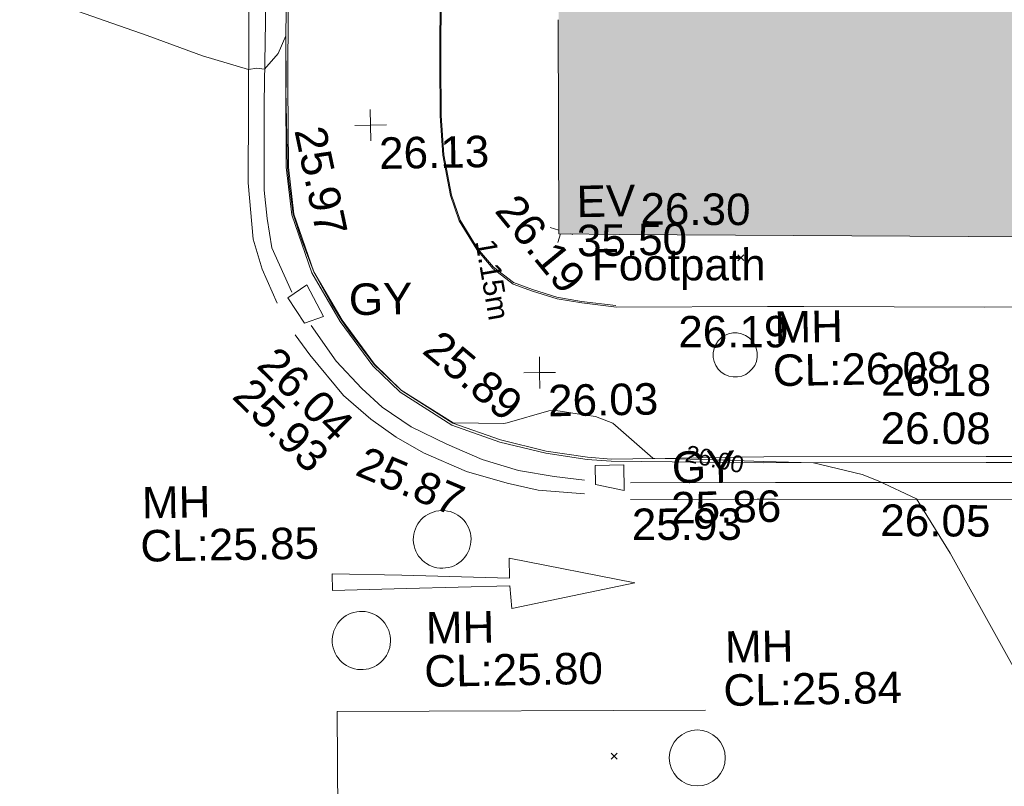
# Model space of a CAD drawing. Header units: millimetres. Extents: x -290717 to 520720, y -88450 to 287762.
# Tile 219 of 256: x -6642 to 5076, y -6385 to 2741. Entities that reach past the tile are written whole.
import ezdxf

# ---------------------------------------------------------------- set-up
doc = ezdxf.new("R2010")
doc.units = ezdxf.units.MM
doc.linetypes.add('IMPORT-UG_ELEC_LV_QLB2 _2_', pattern=[2700, 1500, -300.0000000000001, 0, -250, 150, -300.0000000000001, 0, -200])
doc.linetypes.add('IMPORT-UG_ELEC_STREET LIGHTING_QLB2 _2_', pattern=[2700, 1500, -300.0000000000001, 0, -250, 150, -300.0000000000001, 0, -200])
for name, color, linetype, lineweight, true_color in [('00_TOPO_EAVE', 7, 'Continuous', 9, 0x666666), ('00_TOPO_KERB_BOTTOM', 1, 'Continuous', 9, 0xff0000), ('00_TOPO_KERB_TOP', 7, 'Continuous', 9, 0xa500a5), ('00_TOPO_LEVEL_SPOT', 7, 'Continuous', 9, 0x666666), ('00_TOPO_ROAD_MARKING_ARROWS', 7, 'Continuous', 9, 0x999999), ('00_TOPO_ROAD_MARKING_WHITE_CONTINUOUS', 7, 'Continuous', 9, 0x999999), ('00_TOPO_ROAD_MARKING_YELLOW_CONTINUOUS', 40, 'Continuous', 9, 0xffbf00), ('00_TOPO_SERV_GULLY', 7, 'Continuous', 9, 0x5252a5), ('00_TOPO_SERV_MH', 7, 'Continuous', 9, 0x666666), ('00_UAV_BUILDING_OUTLINE', 5, 'Continuous', 9, 0x0000ff), ('00_UAV_EAVE', 7, 'Continuous', 9, 0x666666), ('00_UAV_FOOTPATH', 7, 'Continuous', 9, 0xa50000), ('00_UAV_KERB_BOTTOM', 1, 'Continuous', 9, 0xff0000), ('00_UAV_KERB_TOP', 7, 'Continuous', 9, 0xa500a5), ('00_UAV_ROAD_MARKING_YELLOW_CONTINUOUS', 40, 'Continuous', 9, 0xffbf00), ('01_DTM_CONTOUR_MNR', 7, 'Continuous', 9, 0xa5a552), ('01_DTM_CONTOUR_MNR_LABELS', 7, 'Continuous', 9, 0xa5a552), ('12333-PUM-2D-U-0001-C01 - Rev2_REVIT IMPORT_dwg', 7, 'Continuous', 9, 0x767676), ('A_RHA_Line', 7, 'Continuous', 9, 0x00a600), ('PUM-ELECTRIC-LV-QLB2', 1, 'IMPORT-UG_ELEC_LV_QLB2 _2_', 9, 0xff0000)]:
    doc.layers.add(name, color=color, linetype=linetype, lineweight=lineweight, true_color=true_color)
doc.layers.add('A_RHA_Detail', color=7, linetype='Continuous', lineweight=9)
doc.layers.add('GEN-TEXT', color=7, linetype='Continuous', lineweight=9)
doc.styles.add('Arial_1', font='arial.ttf', dxfattribs={"height": 250})
doc.styles.add('Swis721 Lt BT_1', font='swissl.ttf', dxfattribs={"height": 200})
doc.styles.add('Swis721 Lt BT_2', font='swissl.ttf', dxfattribs={"height": 375})

# ---------------------------------------------------------------- blocks, each defined once
blk = doc.blocks.new('12333-PUM-2D-U-0001-C01 - Rev2_REVIT IMPORT_dwg_MM-2077200-Site Location Plan Existing')
at = {"layer": '00_TOPO_LEVEL_SPOT', "color": 254, "true_color": 0xcccccc, "flags": 128}
for points in [[(500.0000000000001, 0), (0, 0), (0, 500.0000000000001)], [(0, -500.0000000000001), (0, 0), (-500.0000000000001, 0)]]:
    blk.add_lwpolyline(points, dxfattribs=at)
blk = doc.blocks.new('12333-PUM-2D-U-0001-C01 - Rev2_REVIT IMPORT_dwg_MSL_Eaves_SYM_1-V94-Site Location Plan Existing')
at = {"layer": '00_TOPO_EAVE', "color": 254, "true_color": 0xcccccc}
for p, q in [((-84.5171554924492, 27.51527554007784), (-356.5791934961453, 116.0873754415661)), ((-116.0873754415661, -356.5791934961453), (-26.86238323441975, -82.51170217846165)), ((356.5791934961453, -116.0873754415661), (283.2069029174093, -92.20040503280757))]:
    blk.add_line(p, q, dxfattribs=at)
blk = doc.blocks.new('12333-PUM-2D-U-0001-C01 - Rev2_REVIT IMPORT_dwg_MGS62954_T2_Galway_ITM_3d_Rev1-2077680-Site Location Plan Existing')
at = {"layer": '00_TOPO_KERB_BOTTOM', "color": 254, "true_color": 0xcccccc, "flags": 128}
for points in [[(533902312.6098862, 725552899.8317559), (533902028.2907692, 725552927.037972), (533901535.7928108, 725553009.6928234), (533900993.0320566, 725553152.059094), (533900425.0853416, 725553362.1744521), (533899817.1909168, 725553767.6662233), (533899497.9170445, 725554087.6257477), (533899117.2703118, 725554620.126267), (533898791.9169234, 725555204.7652081), (533898562.9504507, 725555901.7184902), (533898507.4330766, 725556467.5827429), (533898519.1031168, 725557439.288684), (533898580.2112929, 725560401.787347), (533898637.3846443, 725563249.4189948), (533898692.6977223, 725567011.4296929), (533898764.105166, 725571026.9152713), (533898821.0019907, 725575140.1520832)], [(533902406.7209562, 725554733.7466296), (533901995.8657221, 725554790.4486661), (533901703.8005015, 725554845.7340716), (533901413.9477552, 725554941.7148325), (533901184.9161739, 725555030.6658386), (533900945.6987429, 725555220.787759), (533900757.2845389, 725555448.4441018), (533900555.6351663, 725555792.166817), (533900457.9556316, 725556095.6151655), (533900372.1557394, 725556578.1790016), (533900349.3714095, 725557049.0962582), (533900358.1343611, 725557695.5775027), (533900376.3072827, 725558557.3784035), (533900416.9325889, 725560925.2417153), (533900455.2746164, 725562920.2742714), (533900477.3235247, 725564917.7499535), (533900523.5078477, 725566867.1164116), (533900549.7813957, 725568583.1807082), (533900574.8406405, 725569954.730505), (533900575.4439867, 725570355.6979723), (533900579.3568386, 725570683.2197897)]]:
    blk.add_lwpolyline(points, dxfattribs=at)
at = {"layer": '00_TOPO_KERB_TOP', "color": 254, "true_color": 0xcccccc, "flags": 128}
for points in [[(533902315.1084365, 725552925.9429057), (533902031.7150818, 725552953.0605369), (533901541.3023149, 725553035.3654349), (533901000.9291083, 725553177.1054511), (533900437.0771124, 725553385.7059432), (533899833.9162972, 725553788.0401927), (533899518.004686, 725554104.6302352), (533899139.4705249, 725554634.1754014), (533898816.0552231, 725555215.3317269), (533898588.7731521, 725555907.157842), (533898533.6789165, 725556468.7092297), (533898545.3302878, 725557438.8607025), (533898606.4362823, 725560401.2536062), (533898663.6111929, 725563248.9629108), (533898718.924713, 725567011.003688), (533898790.33236, 725571026.5006781), (533898847.2299751, 725575139.7946573)], [(533902402.8215289, 725554753.1787164), (533901992.4382202, 725554809.8156226), (533901702.0865341, 725554864.7766708), (533901413.896065, 725554960.2069913), (533901188.0127376, 725555047.9352822), (533900952.6188555, 725555235.0183756), (533900766.4536289, 725555459.9573332), (533900566.6439868, 725555800.5441239), (533900470.0040189, 725556100.762986), (533900384.6440414, 725556580.8526114), (533900361.9471598, 725557049.962446), (533900370.7011331, 725557695.7813112), (533900388.8733305, 725558557.5478688), (533900429.4989423, 725560925.4289924), (533900467.8420909, 725562920.5198884), (533900489.8905282, 725564917.9529237), (533900536.0738865, 725566867.278651), (533900562.3482256, 725568583.3946295), (533900587.4098759, 725569955.0760816), (533900588.0134627, 725570356.203456), (533900591.8533521, 725570676.5845354)]]:
    blk.add_lwpolyline(points, dxfattribs=at)
at = {"layer": '00_TOPO_ROAD_MARKING_ARROWS', "color": 254, "true_color": 0xcccccc, "flags": 128}
blk.add_lwpolyline([(533898970, 725551420.0000001), (533899850.0000001, 725551430.0000002), (533901080.0000001, 725551440.0000002), (533901100, 725551170), (533902570.0000001, 725551450.0000002), (533901080.0000001, 725551770.0000001), (533901080.0000001, 725551530.0000001), (533899800.0000001, 725551590.0000002), (533898970, 725551620.0000001)], close=True, dxfattribs=at)
at = {"layer": '00_TOPO_ROAD_MARKING_WHITE_CONTINUOUS', "color": 254, "true_color": 0xcccccc, "flags": 128}
blk.add_lwpolyline([(533898960.0000001, 725546980), (533898980, 725548150.0000001), (533899000, 725549980.0000001), (533903384.1593706, 725549918.3511747)], dxfattribs=at)
at = {"layer": '00_TOPO_ROAD_MARKING_YELLOW_CONTINUOUS', "color": 254, "true_color": 0xcccccc, "flags": 128}
for points in [[(533898370, 725554850), (533898200.0000001, 725555260), (533898100, 725555620.0000001), (533898050.0000001, 725556290.0000001), (533898090, 725558090.0000001), (533898120, 725559300.0000001), (533898140, 725560250), (533898170.0000001, 725561270), (533898190.0000002, 725562430.0000002), (533898200.0000001, 725563280.0000001), (533898220, 725564630), (533898240, 725565580.0000001), (533898270, 725567210), (533898320.0000001, 725570100.0000001), (533898340, 725571540.0000001), (533898360.0000001, 725573280), (533898380.0000001, 725574770), (533898400.0000001, 725576270.0000001), (533898420.0000001, 725577800.0000001), (533898430.0000002, 725579310.0000002), (533898470, 725580820.0000001), (533898490.0000001, 725582610), (533898530.0000001, 725584460.0000001)], [(533898520.0000001, 725572300.0000001), (533898510.0000001, 725570650), (533898490.0000001, 725568890), (533898450.0000001, 725567410), (533898420.0000001, 725565760.0000001), (533898410.0000001, 725564220.0000001), (533898380.0000001, 725562960.0000001), (533898370, 725562200.0000002), (533898330.0000001, 725560760.0000001), (533898310.0000002, 725559380), (533898300.0000001, 725558440.0000002), (533898260.0000001, 725557240), (533898240, 725556200.0000002), (533898270, 725555860), (533898320.0000001, 725555510.0000001), (533898550.0000001, 725554980)], [(533901990, 725552680.0000002), (533901630.0000001, 725552730.0000001), (533901210.0000001, 725552810.0000002), (533900780.0000001, 725552950.0000002), (533900360.0000001, 725553140.0000001), (533899940.0000002, 725553350), (533899600.0000001, 725553590.0000001), (533899360, 725553820.0000002), (533899060.0000002, 725554150), (533898770.0000001, 725554580.0000001)], [(533901990, 725552520.0000001), (533901440.0000002, 725552570.0000002), (533901070.0000001, 725552660), (533900590, 725552810.0000002), (533900080.0000001, 725553040), (533899760, 725553230), (533899460.0000001, 725553450.0000002), (533899140.0000001, 725553740), (533898750, 725554230), (533898580.0000001, 725554470.0000001)]]:
    blk.add_lwpolyline(points, dxfattribs=at)
at = {"layer": '00_TOPO_SERV_GULLY', "color": 254, "true_color": 0xcccccc}
for p, q in [((533898500.4000001, 725554911.6), (533898729.0000002, 725555064.0000001)), ((533898729.0000002, 725555064.0000001), (533898919.5, 725554683)), ((533898690.9, 725554606.8000001), (533898500.4000001, 725554911.6)), ((533898690.9, 725554606.8000001), (533898919.5, 725554683)), ((533902119.9000002, 725552625.6000001), (533902119.9000001, 725552854.2)), ((533902462.8000001, 725552854.2), (533902119.9000001, 725552854.2)), ((533902462.8000001, 725552549.4000002), (533902462.8000001, 725552854.2)), ((533902119.9000002, 725552625.6000001), (533902462.8000001, 725552549.4000002))]:
    blk.add_line(p, q, dxfattribs=at)
at = {"layer": '00_TOPO_SERV_MH', "color": 254, "true_color": 0xcccccc}
blk.add_circle((533903276.6915382, 725549351.0063941), 333.1479692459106, dxfattribs=at)
for centre, major_axis, ratio in [((533903811.100567, 725554139.9049948), (-261.7137210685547, 29.07934982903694), 0.9995817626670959), ((533900286.0299181, 725552005.8908485), (341.7002213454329, 35.12802033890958), 0.9988025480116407), ((533899303.2227383, 725550818.5607111), (87.90514992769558, 335.6375212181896), 0.9998160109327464)]:
    blk.add_ellipse(centre, major_axis=major_axis, ratio=ratio, dxfattribs=at)
at = {"layer": '00_UAV_FOOTPATH', "color": 254, "true_color": 0xcccccc, "flags": 128}
blk.add_lwpolyline([(533909435.5938233, 725554637.8859729), (533906787.7516026, 725554658.3469946), (533904637.4269345, 725554700.8204873), (533904205.7516026, 725554709.3469945), (533902406.7209563, 725554733.7466296)], dxfattribs=at)
at = {"layer": '00_UAV_KERB_BOTTOM', "color": 254, "true_color": 0xcccccc, "flags": 128}
blk.add_lwpolyline([(533902312.6098862, 725552899.8317559), (533904129.4952061, 725552849.9448442), (533906774.4952061, 725552808.9448441), (533907305.7022734, 725552798.226126), (533910144.4952061, 725552740.9448441), (533912303.1282537, 725552701.0259497), (533913010.495206, 725552687.9448441), (533914642.495206, 725552695.9448441), (533917302.0606084, 725552664.2576312)], dxfattribs=at)
at = {"layer": '00_UAV_KERB_TOP', "color": 254, "true_color": 0xcccccc, "flags": 128}
blk.add_lwpolyline([(533902315.1084365, 725552925.9429057), (533904130.998374, 725552919.9299529), (533906775.7437687, 725552878.9338996), (533907309.7221212, 725552868.1592622), (533910145.8484277, 725552810.9317876), (533912307.149086, 725552770.9635623), (533913010.9708375, 725552757.9480168), (533914642.7406323, 725552765.9468882), (533917306.081608, 725552734.2146914)], dxfattribs=at)
at = {"layer": '00_UAV_ROAD_MARKING_YELLOW_CONTINUOUS', "color": 254, "true_color": 0xcccccc, "flags": 128}
for points in [[(533902538.0335001, 725552641.6025003), (533904264.0335, 725552614.6025003), (533907341.0335001, 725552558.6025), (533907534.4173192, 725552553.5898225), (533910273.0335, 725552482.6025), (533912531.2774225, 725552494.0077726), (533914035.0335, 725552501.6025001)], [(533914036.0399871, 725552302.3180662), (533910270.9542662, 725552283.3024818), (533909038.3755291, 725552315.2519988), (533907336.6382898, 725552359.3625139), (533904260.6617857, 725552415.343887), (533904042.2951255, 725552418.7598197), (533902534.9164142, 725552442.3399037)]]:
    blk.add_lwpolyline(points, dxfattribs=at)
at = {"layer": '01_DTM_CONTOUR_MNR', "color": 254, "true_color": 0xcccccc, "flags": 128}
blk.add_lwpolyline([(533907340, 725549840.0000002), (533906328.0960486, 725551736.5036259), (533905940.0000002, 725552390), (533905485.6024688, 725552610.4322562), (533905298.0225257, 725552692.7109584), (533904720, 725552840.0000001), (533904130.0000001, 725552865.9005235), (533903543.1824667, 725552894.3965061), (533902810.0000002, 725552930.0000001), (533902341.128149, 725553352.5629792), (533902134.0436552, 725553437.3623848), (533902021.7609867, 725553455.3261526), (533901665.1020868, 725553515.9318521), (533901582.0270142, 725553515.4305968), (533901083.0819411, 725553378.209774), (533901045.037605, 725553373.3321582), (533900440.0000002, 725553390), (533899830.0000001, 725553790.0000001), (533899518.3333334, 725554099.1666669), (533899239.6103897, 725554480.5844157), (533899136.6666666, 725554628.3333334), (533899020.7281556, 725554824.2427186), (533898813.1818182, 725555215.4545456), (533898673.1481483, 725555604.0740741), (533898580.0000001, 725555906.6666667), (533898533.8636364, 725556302.9545456), (533898521.9846985, 725556470.0000002), (533898520.5555557, 725557386.1111112), (533898522.2857143, 725557440.0000002), (533898530.0000001, 725558030), (533898435.7769426, 725557822.8320804), (533898270, 725557640.0000001), (533898177.5, 725557652.5000001), (533898080.0000001, 725557640.0000001), (533897534.6808512, 725557810.0265958), (533896880.8435122, 725558065.9429215), (533895730.0000001, 725558490)], dxfattribs=at)
at = {"xscale": 0.375, "yscale": 0.375, "zscale": 0.375}
for name, p in [('12333-PUM-2D-U-0001-C01 - Rev2_REVIT IMPORT_dwg_MM-2077200-Site Location Plan Existing', (533899520.0000001, 725556950.0000002)), ('12333-PUM-2D-U-0001-C01 - Rev2_REVIT IMPORT_dwg_MSL_Eaves_SYM_1-V94-Site Location Plan Existing', (533901769.0648855, 725555650.4982042)), ('12333-PUM-2D-U-0001-C01 - Rev2_REVIT IMPORT_dwg_MM-2077200-Site Location Plan Existing', (533901480, 725553970.0000001))]:
    blk.add_blockref(name, p, dxfattribs=at)
at = {"layer": '00_TOPO_KERB_BOTTOM', "color": 251, "true_color": 0x666666, "insert": (533900317.6589057, 725554520.5782619), "char_height": 375, "width": 1495.902363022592, "attachment_point": 1, "rotation": 319.08374757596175, "line_spacing_factor": 1.005061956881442, "style": 'Swis721 Lt BT_2'}
blk.add_mtext('25.89', dxfattribs=at)
at = {"layer": '00_TOPO_KERB_TOP', "color": 251, "true_color": 0x666666, "char_height": 375, "width": 1495.902363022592, "attachment_point": 1, "line_spacing_factor": 1.005061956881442, "style": 'Swis721 Lt BT_2'}
for s, insert, rotation in [('26.19', (533901261.7610117, 725556134.3132443), 308.33725640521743), ('26.04', (533898368.2137858, 725554363.5486847), 314.36280332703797)]:
    blk.add_mtext(s, dxfattribs=dict(at, insert=insert, rotation=rotation))
at = {"layer": '00_TOPO_LEVEL_SPOT', "char_height": 375, "width": 1495.902363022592, "attachment_point": 1, "line_spacing_factor": 1.005061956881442, "style": 'Swis721 Lt BT_2'}
for s, insert in [('26.13', (533899615.0808529, 725556802.6102246)), ('26.03', (533901575.0808527, 725553822.6102246))]:
    blk.add_mtext(s, dxfattribs=dict(at, insert=insert))
at = {"layer": '00_TOPO_ROAD_MARKING_YELLOW_CONTINUOUS', "color": 251, "true_color": 0x666666, "char_height": 375, "width": 1495.902363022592, "attachment_point": 1, "line_spacing_factor": 1.005061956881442, "style": 'Swis721 Lt BT_2'}
for s, insert, rotation in [('25.97', (533898979.1747512, 725556976.0471208), 280.91765770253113), ('25.87', (533899400.5247729, 725553140.1531633), 336.08800065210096)]:
    blk.add_mtext(s, dxfattribs=dict(at, insert=insert, rotation=rotation))
at = {"layer": '00_TOPO_SERV_GULLY', "color": 251, "true_color": 0x666666, "char_height": 375, "attachment_point": 1, "line_spacing_factor": 1.005061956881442, "style": 'Swis721 Lt BT_2'}
for s, insert, width in [('GY', (533899224.8334215, 725555068.2523367), 821.5590755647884), ('GY', (533903033.9976327, 725553003.5567056), 821.5590755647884), ('25.86', (533903016.4219619, 725552520.5339769), 1495.902363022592)]:
    blk.add_mtext(s, dxfattribs=dict(at, insert=insert, width=width))
at = {"layer": '00_TOPO_SERV_GULLY', "color": 251, "true_color": 0x666666, "insert": (533898071.0401859, 725554000.789341), "char_height": 375, "width": 1495.902363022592, "attachment_point": 1, "rotation": 314.36280332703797, "line_spacing_factor": 1.005061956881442, "style": 'Swis721 Lt BT_2'}
blk.add_mtext('25.93', dxfattribs=at)
at = {"layer": '00_TOPO_SERV_MH', "char_height": 375, "attachment_point": 1, "line_spacing_factor": 1.005061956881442, "style": 'Swis721 Lt BT_2'}
for s, insert, width in [('MH', (533904284.0457729, 725554649.4899504), 949.779278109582), ('CL:26.08', (533904256.2253605, 725554135.1296078), 2440.932744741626), ('MH', (533896720.6913791, 725552691.8808061), 949.779278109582), ('CL:25.85', (533896692.8709667, 725552177.5204636), 2440.932744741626), ('MH', (533900073.1298174, 725551142.6889685), 949.779278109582), ('MH', (533903628.9954122, 725550853.0234756), 949.779278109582), ('CL:25.80', (533900045.309405, 725550628.3286259), 2440.932744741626), ('CL:25.84', (533903601.1749998, 725550338.6631333), 2440.932744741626)]:
    blk.add_mtext(s, dxfattribs=dict(at, insert=insert, width=width))
at = {"layer": '00_UAV_BUILDING_OUTLINE', "color": 251, "true_color": 0x666666, "insert": (533902718.2394124, 725556087.0343416), "char_height": 375, "width": 1495.902363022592, "attachment_point": 1, "rotation": 358.66750067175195, "line_spacing_factor": 1.005061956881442, "style": 'Swis721 Lt BT_2'}
blk.add_mtext('26.30', dxfattribs=at)
at = {"layer": '00_UAV_EAVE', "char_height": 375, "attachment_point": 1, "line_spacing_factor": 1.005061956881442, "style": 'Swis721 Lt BT_2'}
for s, insert, width in [('EV', (533901955.9317929, 725556187.1588238), 736.078940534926), ('35.50', (533901951.2633896, 725555720.4081998), 1495.902363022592)]:
    blk.add_mtext(s, dxfattribs=dict(at, insert=insert, width=width))
at = {"layer": '00_UAV_FOOTPATH', "color": 251, "true_color": 0x666666, "char_height": 375, "attachment_point": 1, "line_spacing_factor": 1.005061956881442, "style": 'Swis721 Lt BT_2'}
for s, insert, width, rotation in [('Footpath', (533902127.6243463, 725555431.8743584), 2436.183848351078, 359.0323409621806), ('26.19', (533903141.7030197, 725554615.6896777), 1495.902363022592, 359.0697189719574)]:
    blk.add_mtext(s, dxfattribs=dict(at, insert=insert, width=width, rotation=rotation))
at = {"layer": '00_UAV_KERB_BOTTOM', "color": 251, "true_color": 0x666666, "insert": (533905530.7973441, 725553427.1450449), "char_height": 375, "width": 1495.902363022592, "attachment_point": 1, "rotation": 358.8440402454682, "line_spacing_factor": 1.005061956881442, "style": 'Swis721 Lt BT_2'}
blk.add_mtext('26.08', dxfattribs=at)
at = {"layer": '00_UAV_KERB_TOP', "color": 251, "true_color": 0x666666, "insert": (533905544.9679675, 725554000.1386738), "char_height": 375, "width": 1495.902363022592, "attachment_point": 1, "rotation": 358.8440402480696, "line_spacing_factor": 1.005061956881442, "style": 'Swis721 Lt BT_2'}
blk.add_mtext('26.18', dxfattribs=at)
at = {"layer": '00_UAV_ROAD_MARKING_YELLOW_CONTINUOUS', "color": 251, "true_color": 0x666666, "char_height": 375, "width": 1495.902363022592, "attachment_point": 1, "line_spacing_factor": 1.005061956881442, "style": 'Swis721 Lt BT_2'}
for s, insert, rotation in [('25.93', (533902548.4119204, 725552333.2208409), 359.1037891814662), ('26.05', (533905508.9908189, 725552331.6770004), 358.51517585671)]:
    blk.add_mtext(s, dxfattribs=dict(at, insert=insert, rotation=rotation))
at = {"layer": '01_DTM_CONTOUR_MNR_LABELS', "color": 251, "true_color": 0x666666, "insert": (533903568.6665039, 725553001.7728169), "char_height": 200, "width": 797.8007824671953, "attachment_point": 2, "rotation": 347.07174940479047, "line_spacing_factor": 1.005061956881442, "style": 'Swis721 Lt BT_1'}
blk.add_mtext('26.00', dxfattribs=at)
blk = doc.blocks.new('12333-PUM-2D-U-0001-C01 - Rev2_REVIT IMPORT_dwg-1620468-Site Location Plan Existing')
at = {"layer": 'GEN-TEXT', "color": 253, "true_color": 0xaaaaaa}
for p, q in [((262782.9948138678, -60593.71151775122), (262853.7054919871, -60523.000839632)), ((262853.7054919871, -60593.71151775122), (262782.9948138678, -60523.000839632)), ((261172.9948137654, -66500.71151775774), (261243.7054918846, -66430.00083963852)), ((261243.7054918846, -66500.71151775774), (261172.9948137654, -66430.00083963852))]:
    blk.add_line(p, q, dxfattribs=at)
blk.add_blockref('12333-PUM-2D-U-0001-C01 - Rev2_REVIT IMPORT_dwg_MGS62954_T2_Galway_ITM_3d_Rev1-2077680-Site Location Plan Existing', (-533641079.6498471, -725615854.3561786))
at = {"layer": 'PUM-ELECTRIC-LV-QLB2', "insert": (259982.515600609, -60747.58161776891), "char_height": 250, "width": 1160.025439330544, "attachment_point": 2, "rotation": 278.839819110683, "line_spacing_factor": 0.9417779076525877, "style": 'Arial_1'}
blk.add_mtext('1.15m', dxfattribs=at)

msp = doc.modelspace()

# ---------------------------------------------------------------- hatches: boundary and pattern name
at = {"layer": 'A_RHA_Detail', "true_color": 0xc0c0c0}
h = msp.add_hatch(color=9, dxfattribs=at)
h.paths.add_polyline_path([(-80880.60083898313, -68502.79057078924), (-80400.86592458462, -68483.4150911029), (-80400.86592458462, -62984.64684182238), (-24474.85765180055, -63009.32043784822), (-24456.14471274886, -50840.30023854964), (-36622.55041054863, -50831.65104346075), (-36622.5504104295, -44228.57792609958), (-50959.05265825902, -44213.68205212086), (-50959.05265825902, -42573.78171509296), (-54563.93258049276, -42571.21897729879), (-54565.69773355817, -45054.17447471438), (-92408.82109324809, -45027.27149617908), (-92411.78875845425, -49201.74309219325), (-100061.9988811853, -49201.74309219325), (-100052.221444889, -64852.82557835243), (-86120.90825231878, -64852.82557835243), (-86092.16626519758, -62957.90041523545), (-84861.10047611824, -62957.90041520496), (-84854.79054275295, -68240.10973718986), (-80870.60226895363, -68240.10973718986)])
h.paths.add_polyline_path([(-137238.9269955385, -68461.93840922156), (-132719.7426408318, -68433.06336920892), (-132847.0731201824, -62850.0428228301), (-130454.6837966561, -62916.63108081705), (-130498.2830220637, -61355.8539363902), (-117581.136331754, -61423.42893434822), (-117492.3908565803, -49183.91309186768), (-125136.5200282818, -49178.47881939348), (-125133.5727033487, -45032.61887132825), (-163007.1824077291, -45005.69421944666), (-163007.1824077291, -44090.29634113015), (-163123.8521375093, -44090.21339942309), (-163122.6389897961, -42383.751842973), (-166563.8543420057, -42383.75184295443), (-166565.0349082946, -44044.3982420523), (-193158.4656786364, -44025.49275802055), (-193195.152889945, -62863.6565097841), (-137269.7106414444, -62916.63108078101), (-137254.3708868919, -65679.90523788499)])
h.paths.add_polyline_path([(120310.9497607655, -32334.2823016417), (120312.4652266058, -31610.73011961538), (133451.2244789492, -31638.24899384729), (133469.2230092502, -19717.98315777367), (121295.7536929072, -19692.48606427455), (121319.8434528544, -8190.941560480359), (112277.0825929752, -8172.001674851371), (112263.1769726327, -14811.12345451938), (78285.85310969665, -14739.95861435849), (78292.82277619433, -8167.077575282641), (76545.55099677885, -8163.40371230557), (69355.76844230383, -8152.931592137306), (69353.66597202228, -9156.746357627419), (68372.60878942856, -9154.691552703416), (68372.60878942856, -13705.52853212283), (69333.72334743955, -13707.54156767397), (69325.07112544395, -16249.53369225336), (66623.4489111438, -16249.53369225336), (66619.79243932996, -17995.29925522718), (65989.07757491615, -17995.29925522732), (65985.44262769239, -19730.78799479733), (57152.23993372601, -19712.28702423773), (57127.42535098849, -31559.89461998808), (70277.87165423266, -31587.43801817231), (70277.87165428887, -32271.74147154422), (78263.96947906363, -32285.12944888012), (78266.62669288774, -31019.79372153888), (112335.8856506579, -31091.15111856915), (112335.8856506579, -32317.57330550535), (119781.4233959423, -32333.17321910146)])
h.paths.add_polyline_path([(7503.71740934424, -1791.43926322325), (15482.43097389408, -674.0213230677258), (15484.0826184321, 148.1327206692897), (56188.28042539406, 205.5276654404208), (56155.8432600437, 14338.31663138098), (18016.62665932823, 14236.4814953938), (17967.9025208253, 34313.18372075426), (21727.10644861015, 34324.06926249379), (21708.9097307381, 40608.10218319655), (18009.66447156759, 40608.10218325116), (17995.54603703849, 45483.75063445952), (9770.084212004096, 45420.63294734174), (3966.216019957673, 45443.14492469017), (3984.771235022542, 14176.56786831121), (1023.062455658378, 14176.56786840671), (-276.5134647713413, 14190.52623465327), (-231.6790044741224, 5976.811441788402), (-226.4491536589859, 193.7444677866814), (1220.250839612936, 179.5999159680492), (7477.609307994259, 143.2867556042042), (7488.638446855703, -674.0213230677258)])
h.paths.add_polyline_path([(77755.59663317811, 53.47451145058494), (77729.51881611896, 1699.844979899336), (94464.47132486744, 1659.976083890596), (94606.37913471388, 17991.39023626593), (88810.41901146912, 18015.03260816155), (88799.89418497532, 14436.74271609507), (69413.88950349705, 14457.87738898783), (69377.35724448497, 99.62816357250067), (70760.85642036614, 92.0068082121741)])
h.paths.add_polyline_path([(61252.12079698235, 46453.95617369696), (105774.7348988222, 46472.68783510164), (105768.2642197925, 61852.61234310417), (92285.13876306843, 61852.61234310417), (92308.59670397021, 65784.30757142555), (96107.46680002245, 65767.6044524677), (96059.6808111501, 75209.20847378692), (101084.8427276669, 75071.88872768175), (104988.0046543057, 74765.36560410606), (108403.6894220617, 74363.84089439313), (112009.2703903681, 73787.25420864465), (115645.3524814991, 73049.69667210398), (116890.8108050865, 72761.69136255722), (120208.9929832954, 71893.18353872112), (120865.241739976, 71703.68487155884), (124135.6329505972, 70669.67317909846), (127435.6253142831, 69480.50055823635), (127820.4368655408, 69394.93141813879), (128274.3081769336, 69331.69585757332), (128731.879114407, 69306.66104520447), (129189.9401456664, 69320.00258265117), (129645.2782985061, 69371.62688830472), (130094.6997111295, 69461.17185607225), (130535.0520071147, 69588.00939078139), (130963.2464342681, 69751.2498188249), (131376.279516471, 69949.74812593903), (131771.254123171, 70182.11198906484), (132162.5575600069, 70460.54046602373), (132496.0921582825, 70741.69081117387), (132820.8713676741, 71064.98072578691), (133117.4593294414, 71414.31364276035), (133383.77568926, 71787.23923958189), (133616.5473239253, 72178.53728446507), (133817.1647262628, 72590.54524901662), (133982.6025969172, 73017.89547517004), (134111.7005086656, 73457.59040804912), (134203.5529320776, 73906.545904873), (134257.5155882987, 74361.61286220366), (134272.5462649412, 74819.59931534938), (134250.5259874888, 75277.29281749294), (134189.6227572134, 75731.48297750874), (134090.9274700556, 76178.98397761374), (133955.1324028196, 76616.65691996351), (133783.1900598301, 77041.4318434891), (133576.3064937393, 77450.3292564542), (133335.9328436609, 77840.48103831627), (133063.7551572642, 78209.15055536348), (132761.6825665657, 78553.75185442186), (132431.8338935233, 78871.86780505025), (132076.5227904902, 79161.26705200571), (131698.2415079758, 79419.91966864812), (131299.6434187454, 79646.01139199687), (131093.5942456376, 79746.34209763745), (132146.0467355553, 83110.22226149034), (122787.763295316, 86282.54285521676), (121604.3555410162, 82800.35918872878), (117095.9864226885, 83870.84033788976), (116841.9598400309, 83526.35449576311), (116120.5435466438, 91221.9361197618), (110237.7341284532, 91274.27491024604), (110194.3680786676, 90435.39030217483), (104988.0046543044, 90486.49901569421), (104973.2761846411, 94309.82427956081), (103746.1314668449, 94309.82427962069), (103839.9937121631, 122852.1474272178), (96365.09202303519, 122931.9599471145), (96350.3400238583, 123952.416858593), (104555.5505249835, 123902.1925258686), (104607.3234457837, 120248.5396157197), (125502.5015002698, 120134.193340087), (125662.0200253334, 137657.3796883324), (114479.5865733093, 137699.2256881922), (114382.3062641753, 129149.9458158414), (104644.1590035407, 129187.997507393), (104577.9931702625, 126217.3903165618), (101184.4926405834, 126159.1566967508), (101264.6166812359, 135959.2655565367), (89967.23177303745, 135988.8856164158), (89927.63362986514, 125823.6463181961), (93630.53562299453, 125840.7948842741), (93580.6568888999, 122931.9599471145), (88697.38835373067, 122904.7310127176), (88679.38989541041, 95739.0914377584), (86378.25848993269, 95739.0914377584), (86378.18187189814, 96178.10083375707), (83279.5074328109, 96200.92083330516), (83273.62493422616, 95735.74732136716), (70169.67509616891, 95733.22421950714), (70166.2684274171, 96272.07409350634), (66674.99731291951, 96257.14073659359), (66654.74538556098, 95755.71092140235), (65784.77231076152, 95755.71092140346), (65887.65094981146, 117470.6305650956), (53473.34271625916, 117487.9046429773), (53434.44066306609, 98570.4634906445), (40649.41626913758, 98570.46349066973), (40610.16711556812, 94406.01479082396), (38853.82372865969, 94410.36303444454), (38848.65589191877, 89463.65332732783), (40612.46601909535, 89518.45976927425), (40665.38257359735, 86257.73741131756), (38372.19584673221, 86305.7230928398), (38369.79373532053, 76901.0507917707), (50937.95125076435, 76944.40198877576), (50922.88567283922, 74598.78180893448), (56484.90611318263, 74588.85093774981), (56484.9061131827, 75194.85181998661), (92465.40372273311, 75233.02581663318), (92645.92783659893, 71766.64845097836), (89810.5550181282, 69362.83965827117), (85313.16173971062, 69360.94750424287), (85313.16173971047, 66907.40508090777), (75210.14498260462, 66903.15451592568), (75210.14498260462, 63815.70944554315), (70819.40014306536, 63815.70999204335), (70819.21601502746, 64253.35708063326), (69456.8341568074, 64253.35708063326), (69455.71957374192, 66901.99623168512), (61303.3285675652, 66898.56680686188), (61304.56054652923, 63970.32021231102), (70500.41048205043, 63970.32021223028), (70500.40885431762, 61852.59006210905), (61245.64388480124, 61848.69637492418), (61252.12079698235, 46455.07044720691)])
h.paths.add_polyline_path([(-17153.16561239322, 48569.32684293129), (-17153.16561227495, 60770.38083690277), (-29362.88357762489, 60774.7042869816), (-29362.88357762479, 67399.20394583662), (-43507.25361058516, 67405.01911302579), (-43488.53133082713, 69093.07334179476), (-45766.41866234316, 69109.32868391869), (-45794.34620035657, 67405.01911302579), (-47272.11273197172, 67404.21245453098), (-47272.44887636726, 66454.91798912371), (-86004.56386335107, 66468.6329952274), (-86006.66970790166, 60521.58362724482), (-92662.8772251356, 60521.58362724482), (-92666.53762789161, 50184.35611936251), (-79752.016597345, 50179.78302554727), (-79752.016597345, 48591.49323813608), (-17157.71631240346, 48569.32845421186)])
h.paths.add_polyline_path([(-201056.4185879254, 48628.75479108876), (-138377.9751621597, 48634.64535782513), (-138377.9751621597, 50133.28202330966), (-125467.710581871, 50134.49533928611), (-125468.6909603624, 60566.19036866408), (-132186.8595615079, 60565.86652591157), (-132187.4203588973, 66533.01978768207), (-170643.3098734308, 66805.61809689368), (-170643.3098732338, 67738.78475851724), (-200340.0100486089, 67488.93693767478), (-200348.7175167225, 60827.7802510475), (-201057.5650552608, 60827.71357562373), (-201056.6510294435, 51102.0431337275)])
h.paths.add_polyline_path([(-240051.5126725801, 54769.1949116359), (-239444.4902595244, 54811.10754483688), (-239186.5396225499, 54841.92927608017), (-238764.8191578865, 54940.98166103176), (-238382.4735933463, 55122.46891391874), (-237990.3402229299, 55354.87497237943), (-237269.2031026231, 55936.21514997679), (-237030.2712443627, 56228.66101920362), (-236793.0039600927, 56569.31473977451), (-236554.5880579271, 57004.26389721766), (-236432.7219585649, 57267.46508911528), (-236300.0815274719, 57753.26239002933), (-236250.7285154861, 58017.17885687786), (-236235.6490610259, 58516.21786795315), (-236233.2538430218, 58987.85640057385), (-236213.702979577, 59823.48083772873), (-236363.8287856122, 59820.8603820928), (-236634.0279869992, 60698.06075831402), (-236391.9547756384, 61432.1972634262), (-236225.4740089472, 61435.10319604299), (-236201.6036570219, 62637.68779599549), (-232563.5271750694, 62639.28734435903), (-232563.5271750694, 63049.03842407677), (-232732.1945866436, 63049.15302221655), (-232860.1521278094, 63457.9589027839), (-232731.6068089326, 63914.24862701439), (-232560.8209657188, 63914.24862701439), (-232521.9864006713, 70597.99604498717), (-240628.6947850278, 70598.85496274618), (-240629.7923196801, 72350.98321581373), (-246412.6011213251, 72347.36085937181), (-246412.6011213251, 70616.45923939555), (-254449.5805725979, 70618.60952619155), (-254454.637144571, 70754.06491724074), (-254469.7140363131, 73191.6627625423), (-263883.2532625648, 73267.83063692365), (-263902.4181505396, 68260.74348557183), (-263714.8217520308, 68259.82096576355), (-263552.9672900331, 67819.6543439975), (-263719.0883117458, 67392.20684197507), (-263913.629869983, 67392.20684288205), (-263956.7001914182, 58633.76423459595), (-260181.1963171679, 58611.22607638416), (-260192.3146984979, 56354.25111578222), (-257184.684388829, 56339.46086010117), (-257213.4419958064, 57092.93866025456), (-257338.5163846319, 57093.27331227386), (-257471.0109295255, 57531.7457231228), (-257338.5163845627, 58062.22513700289), (-257203.4956297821, 58064.06881293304), (-257173.5751889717, 58598.54056827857), (-256478.2273617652, 58575.27357918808), (-256478.2273617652, 58788.51859477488), (-256013.0091299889, 58911.92701537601), (-255397.0786589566, 58780.99767608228), (-255397.0786664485, 58595.98242230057), (-243809.8853614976, 58585.92793205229), (-243805.3570672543, 58352.04527760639), (-243740.9394682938, 57884.52572396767), (-243619.083060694, 57421.84877501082), (-243424.3877541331, 56943.65915328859), (-243247.1437899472, 56608.24157716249), (-243003.0710577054, 56249.99021479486), (-242732.2093200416, 55932.75703086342), (-242371.7230179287, 55603.12658814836), (-242141.2551255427, 55424.88676771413), (-241804.9643038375, 55216.88439829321), (-241529.464082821, 55077.02869058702), (-241100.6275144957, 54917.18295005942), (-240836.2134980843, 54840.82833179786), (-240453.4486196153, 54788.6078413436), (-240203.3756532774, 54776.52967577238)])
h.paths.add_polyline_path([(40276.69022620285, 59895.3641775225), (40328.62676026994, 69196.9439153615), (36588.99968782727, 69217.82459101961), (36619.46637569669, 74674.25962431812), (32264.36460075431, 74687.02318924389), (32233.48293864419, 69156.26826309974), (11916.69390488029, 69269.70959690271), (11966.66200108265, 78218.75165977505), (29087.50901742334, 78123.15526811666), (29143.44567202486, 88141.13700481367), (15719.34879623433, 88216.09212957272), (15732.60379610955, 90589.99788900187), (4594.294101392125, 90652.19003492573), (4525.129359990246, 78265.12250452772), (10096.76365550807, 78234.01258734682), (10077.43887221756, 74773.03821913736), (4547.641142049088, 74803.91453678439), (4465.579974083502, 60107.16002351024), (19125.89094757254, 60025.30234268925), (19139.86249371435, 62527.53804648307), (31738.59196305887, 62457.19146407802), (31724.55430855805, 59943.11609818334), (38369.79364222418, 59906.01157297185)])
h.paths.add_polyline_path([(-246083.0241259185, 72334.29150213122), (-246083.0594797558, 72334.30275087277), (-246208.2905500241, 72334.29150213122)])
h.paths.add_polyline_path([(-114575.3004830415, 112178.0758696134), (-114575.3246436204, 112178.0758696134), (-114707.2752166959, 115801.5811617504)])
h.paths.add_polyline_path([(-154699.9178766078, 101760.4080976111), (-114382.0503338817, 101776.0542915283), (-114382.0503338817, 106926.936016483), (-113755.641395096, 106927.1791078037), (-113757.5507412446, 111847.2721532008), (-114431.6837526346, 111847.2721532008), (-114431.8098651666, 112178.075869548), (-114575.3004830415, 112178.0758696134), (-114578.9984943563, 121707.2390834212), (-123056.9849702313, 121707.2390834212), (-123068.8201032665, 156452.7036899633), (-119381.2340625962, 156454.1347343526), (-119381.2340625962, 160165.8603541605), (-115501.031452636, 160167.3661472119), (-115503.3750945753, 166206.5793118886), (-132411.7987151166, 166599.6604729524), (-132411.8243306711, 166665.6603411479), (-135275.0124468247, 166664.5489553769), (-135275.0124468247, 166628.1883102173), (-135911.3205077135, 166628.1944503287), (-135911.3479256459, 166352.1604668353), (-152521.1633846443, 166345.7145607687), (-152518.3680955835, 159142.6836790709), (-150699.3133726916, 159117.9265656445), (-150755.6690356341, 122560.6912032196), (-151059.2005266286, 122560.6912032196), (-151061.0981347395, 121302.4374931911), (-154138.3148337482, 121372.6012653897), (-154138.3148337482, 121865.183451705), (-154704.3888425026, 121867.2611370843), (-154688.5451973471, 119352.3937021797), (-154745.5933227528, 119352.3715636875), (-154745.5763474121, 118722.1532660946), (-160794.1544526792, 118748.744283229), (-160794.1544527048, 119410.5425977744), (-163852.1622693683, 119422.408321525), (-163855.0715294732, 118762.2003111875), (-167568.6765459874, 118778.5256058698), (-166634.6619849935, 124395.1277019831), (-166843.6206842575, 124471.2090400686), (-167568.6765459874, 124707.6250904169), (-168028.2173235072, 124841.3808643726), (-168630.5006276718, 124991.3056740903), (-169238.2056070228, 125117.4693074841), (-169850.3952285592, 125219.6772877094), (-170466.1255403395, 125297.7720169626), (-171089.1102599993, 125351.8553033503), (-171704.4065937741, 125381.1774254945), (-172325.0479971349, 125386.3595015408), (-172782.2248668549, 125374.5832363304), (-173401.7764236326, 125337.4554476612), (-174019.3926983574, 125276.0328036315), (-174634.1213722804, 125190.4100127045), (-175245.0145766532, 125080.7190996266), (-176047.1958093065, 124895.7675261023), (-176665.4852587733, 124724.7228134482), (-177045.3001228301, 124609.1129151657), (-177631.5127793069, 124405.2077276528), (-176665.4852586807, 118818.5158793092), (-177558.9402083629, 118822.4435769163), (-177662.2853368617, 125263.4341236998), (-176365.3912352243, 126542.9270807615), (-159462.2970490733, 126319.9103917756), (-157057.7396790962, 128609.0850976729), (-157060.6673204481, 136153.1661957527), (-158638.8016610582, 137740.2441626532), (-159352.3735831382, 137740.2441626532), (-161634.4140635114, 140201.1078539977), (-168727.9404946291, 140256.8191147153), (-171035.0401162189, 137942.884730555), (-174184.1459014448, 137942.884730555), (-176460.1168228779, 140292.2858551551), (-177341.68569345, 140292.285855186), (-177341.7114445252, 140358.4281613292), (-183428.5803825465, 140356.0660244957), (-185921.6385984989, 137917.4639097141), (-185921.6385985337, 131757.309115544), (-186906.8767412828, 131756.9267734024), (-187725.3914540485, 130809.9989183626), (-187724.0588902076, 127376.1828149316), (-186481.0281350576, 126304.557648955), (-186479.4846755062, 122327.2959175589), (-185176.2828158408, 121059.4673825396), (-180304.1129154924, 121059.4673825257), (-180304.1136492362, 118802.0484409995), (-193555.3706955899, 118802.0484409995), (-193555.3686998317, 133117.8341649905), (-192593.6442938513, 133118.2073819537), (-192593.6442938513, 134200.8158367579), (-192224.6284783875, 134200.9592041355), (-192225.5653014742, 136615.0101267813), (-192595.0012461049, 136615.0101267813), (-192595.4357332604, 137734.4745166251), (-193589.2709668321, 137734.4746851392), (-193589.2685988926, 147474.5705834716), (-193163.2062206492, 147492.8644728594), (-192606.8095195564, 147551.4951472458), (-192359.9383250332, 147589.5931622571), (-192199.8207947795, 147616.5827293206), (-191882.7548926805, 147682.9245600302), (-191568.5380071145, 147761.6632019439), (-191020.2573150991, 147932.4221712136), (-190950.5841382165, 147955.8263236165), (-190647.7999969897, 148070.951423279), (-190349.769078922, 148197.8750093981), (-190056.9509284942, 148336.4013817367), (-189769.7970512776, 148486.316942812), (-189375.4954991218, 148717.2624196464), (-189132.9060261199, 148873.2749095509), (-188867.5421091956, 149059.0543930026), (-188609.6764469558, 149255.1087866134), (-188354.9814056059, 149465.3525772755), (-188079.6339208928, 149713.8792482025), (-187884.9836199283, 149901.8220103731), (-187538.2510284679, 150274.4802367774), (-187446.2998447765, 150378.396083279), (-187241.3270201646, 150629.2310214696), (-187046.3599558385, 150887.9197697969), (-186861.699277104, 151154.0634500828), (-186546.1373636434, 151669.8298752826), (-186524.4196769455, 151707.063245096), (-163675.289831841, 151669.8298752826), (-163687.5843044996, 148134.0767945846), (-157303.6541541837, 148136.4921063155), (-157303.6541541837, 155759.9150161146), (-157557.4317586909, 155765.0384228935), (-157555.9168973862, 166678.0466575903), (-187009.2021991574, 166699.7464767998), (-187013.0952111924, 162054.4009359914), (-188707.1775469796, 162044.5925187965), (-188705.9961893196, 155021.5333641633), (-188737.9999316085, 154650.5326603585), (-188799.0133970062, 154283.1866125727), (-188857.2045401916, 154035.4341107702), (-188966.1106131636, 153679.3368924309), (-189102.6200311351, 153332.8820747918), (-189265.8911677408, 152998.2056672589), (-189454.9174010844, 152677.3710606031), (-189645.2484685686, 152421.322012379), (-189916.9563410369, 152104.2450531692), (-190212.7041973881, 151809.4634871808), (-190530.6686598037, 151538.7947475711), (-190868.889367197, 151293.9075915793), (-191225.2810786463, 151076.3118324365), (-191597.6465194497, 150887.3490190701), (-192092.8415776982, 150682.5621956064), (-192485.2937347, 150569.6612301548), (-192903.8930807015, 150482.2408890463), (-193187.215491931, 150440.8868273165), (-193594.1866364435, 150407.1257787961), (-193594.5953882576, 151459.989522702), (-205369.2399268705, 151455.4201248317), (-205354.452352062, 113350.0822379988), (-207187.1580384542, 113349.3709450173), (-207184.3024929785, 105991.0636522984), (-205312.8709512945, 105991.0636522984), (-205311.2365670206, 101769.6553082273), (-175488.645120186, 101781.2285901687), (-175488.645120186, 110889.6985621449), (-154703.462766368, 110897.5679794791), (-154700.5193329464, 103310.2697088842)])
h.paths.add_polyline_path([(193735.9435692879, 113047.8274775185), (208865.0938716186, 114991.026643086), (208976.1154122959, 114126.6471161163), (216447.8967330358, 115086.3281915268), (216038.7305308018, 118271.970241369), (232648.5073383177, 120405.3421627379), (233425.9936153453, 114352.0734369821), (240632.2017567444, 115277.6440986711), (239854.8412683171, 121329.9334728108), (256406.8682407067, 123455.8879629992), (257091.7572256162, 118089.1198988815), (264572.287122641, 119040.8180953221), (261877.8350554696, 138524.7609215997), (259178.7147038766, 138221.6086023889), (259197.3483654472, 137439.0084132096), (254686.1480587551, 136897.0007613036), (255412.6810205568, 131314.8303174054), (240852.7447965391, 129522.4514055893), (239771.0426540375, 137918.8519126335), (240649.582243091, 138010.1984551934), (240062.3063116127, 142776.6750342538), (239165.7694641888, 142685.0143484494), (237630.9646614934, 151018.3171733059), (266172.8791088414, 154560.7889781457), (271297.187694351, 142612.4006970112), (276531.7397502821, 144861.0987145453), (274941.5029779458, 148527.903728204), (302074.530765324, 160134.9084326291), (300215.9323773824, 164320.1841173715), (301528.161327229, 164907.0997990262), (300405.1237791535, 167477.8916353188), (299016.6944531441, 166945.7181825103), (295626.7488506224, 174518.7544287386), (294333.0289184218, 177537.1551681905), (287288.847594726, 174518.7544287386), (289427.6893504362, 169661.0163464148), (272956.7816584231, 162557.1203578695), (271943.2187786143, 164897.4305293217), (267016.3118217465, 162764.0369715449), (268502.3094164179, 159357.043014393), (265200.4029571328, 157946.4096681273), (226856.4166955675, 153146.7821791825), (227510.3041274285, 148852.0205335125), (228280.9873164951, 141179.0007484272), (227302.3544112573, 141050.2812999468), (227895.3788231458, 136433.1758633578), (228748.5501749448, 136523.8855003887), (229602.307730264, 128023.7667641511), (217691.2359889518, 126493.8999679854), (217642.3600127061, 126874.4332670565), (215138.5007311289, 126552.8357430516), (215194.9980427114, 126112.9650749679), (215015.6132225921, 126089.9247571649), (214840.967257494, 127449.6644606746), (192258.7012018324, 124549.1816390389), (193486.3576426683, 114991.026643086)])
h.paths.add_polyline_path([(-78076.24179098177, 117605.518872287), (-78076.23951907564, 117610.0871212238), (-78070.31812256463, 129485.733079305), (-74723.15926546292, 129478.3852560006), (-74723.15926546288, 125435.7860625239), (-48015.64546089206, 125380.0246061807), (-47996.55031653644, 135872.5822179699), (-61198.159180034, 135901.5630078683), (-74714.72264147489, 135923.5088764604), (-74723.62876031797, 131865.2975510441), (-78070.31812256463, 131872.6421692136), (-78062.97909490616, 149549.768943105), (-58292.26570494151, 149541.5607197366), (-58292.26570494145, 148946.2407608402), (-37707.70924049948, 148937.6946534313), (-37707.70924049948, 159740.0690313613), (-44148.26955758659, 159742.7429641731), (-44148.26955758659, 162961.3319175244), (-49829.95437586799, 162961.3319175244), (-49830.92144141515, 160632.0129326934), (-78494.0902662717, 160643.9130440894), (-78494.0902662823, 161615.1537737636), (-78739.22585210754, 161615.2555472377), (-78691.79195364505, 168187.9195488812), (-90844.5764503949, 168126.8149080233), (-90962.52567696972, 152686.7636278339), (-89064.97866810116, 152685.97582136), (-89079.54115383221, 117610.0871212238), (-78374.80210165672, 117605.6428258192)])
h.paths.add_polyline_path([(69254.82576126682, 129235.9722870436), (69259.97086178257, 136167.7892474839), (86068.0992678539, 136131.0235193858), (86008.66431381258, 164703.3084147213), (58789.63167882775, 164723.5115811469), (58789.63167882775, 170119.2062865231), (54460.16324890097, 170122.4198087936), (54457.21717773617, 166153.2792453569), (47042.21516498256, 166158.7829869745), (47041.10931533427, 164668.9097040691), (39173.27935198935, 164674.7495545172), (39172.83712618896, 164078.9539098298), (17014.87910992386, 164095.400525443), (17002.38841206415, 147267.1142245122), (12659.63471563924, 147267.1142245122), (12653.6008753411, 139137.9291796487), (17031.41608901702, 139134.6797717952), (17024.58791744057, 129935.3194463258), (39191.34773726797, 129918.8662983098), (39191.34773726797, 129258.2867272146), (69014.0340609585, 129236.1510132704)])
h.paths.add_polyline_path([(39265.62356917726, 139467.8223435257), (33050.91021530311, 139484.1586867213), (33087.56357182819, 153427.9220784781), (39277.60130890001, 153411.6505991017), (39277.60130890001, 152830.3127277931), (43058.29603858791, 152820.3745823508), (43024.83899408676, 140092.5601633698), (39267.2657899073, 140092.5601633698)])
h.paths.add_polyline_path([(1979.548949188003, 189123.2414339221), (18699.10403225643, 189180.0465563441), (18678.46874727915, 195253.6675675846), (24349.02704558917, 195272.9334349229), (24334.96888369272, 199550.7690689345), (28829.78348971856, 199566.0403168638), (28798.35772162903, 208815.6446465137), (24334.94961552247, 208806.1514042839), (24333.90624838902, 209113.2475694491), (16811.59093053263, 209087.6902915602), (16806.58456496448, 208843.590909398), (6772.293057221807, 208809.4991440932), (6797.166076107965, 201488.5780549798), (-8471.058649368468, 201436.7038403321), (-8471.058649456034, 200429.0172029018), (-11856.09020773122, 200417.5164702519), (-11823.72827012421, 190892.3684139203), (-7614.729360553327, 190904.9356358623), (-7614.729360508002, 190170.8290169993), (-4608.619189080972, 190169.2993656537), (-4608.238782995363, 190916.8832264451), (1973.379031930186, 190939.2444093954), (1977.122761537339, 189837.3456606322)])
h.paths.add_polyline_path([(-20506.2213294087, 190640.028646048), (-20122.28942212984, 206347.1214480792), (-41550.34215554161, 207015.255795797), (-41462.26177905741, 210449.6195896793), (-31391.41053375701, 210152.0276719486), (-31078.64493158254, 223862.574366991), (-44305.08575746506, 224230.797228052), (-44490.79956595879, 211865.5542346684), (-47510.12209651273, 211942.9901386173), (-47722.57925074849, 203659.0205615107), (-47076.06680551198, 203635.3001466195), (-47175.4684425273, 199531.9403872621), (-46801.21126120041, 199520.4703265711), (-46873.68175963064, 195478.589946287), (-44600.40472249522, 195425.25597799), (-44685.88459510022, 192243.2795180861), (-38073.99929110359, 192135.6564361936), (-38104.39995468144, 191126.9722513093), (-21537.79264469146, 190668.5723413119)])
h.paths.add_polyline_path([(16801.02360974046, 195961.5001375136), (9656.615133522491, 196015.1086064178), (9643.83815057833, 199513.9922857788), (11631.77992465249, 199485.8321209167), (11631.79209405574, 203322.2460457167), (16806.58456511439, 203391.4855727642), (16801.04077099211, 195984.4293109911)])
h.paths.add_polyline_path([(122084.9263243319, 200536.2570557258), (122088.180516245, 206386.1947929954), (125211.1061637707, 206386.1947929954), (125211.1162733, 206645.8932838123), (126202.709897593, 206645.8932838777), (126203.0204768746, 207041.0477229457), (130401.4034740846, 206979.0758390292), (130444.269112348, 209883.2802976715), (126202.8383602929, 209945.883203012), (126203.0204768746, 214624.1281189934), (127364.7919503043, 214624.1281189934), (127365.2106673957, 225380.2058570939), (126159.8599207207, 225380.2527798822), (126207.4133336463, 241475.3410923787), (119482.541129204, 241495.8747302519), (119479.204156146, 246182.0096278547), (109943.9121324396, 246175.219673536), (109953.2702600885, 233033.3814297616), (115000.5285021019, 233033.3814296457), (114999.5792924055, 208653.4991933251), (112026.3032629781, 208653.4991933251), (112024.3519988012, 200538.6764491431), (122024.6079402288, 200536.271559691)])
h.paths.add_polyline_path([(30087.05071628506, 200986.75440713), (38030.67179073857, 201028.6865661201), (38030.67179073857, 202922.9731661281), (38109.89531489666, 202923.3913649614), (38067.25569093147, 208827.6066631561), (38013.35839375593, 208827.667223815), (38012.38630312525, 209012.5383931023), (30044.90685988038, 208970.4802974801), (30060.65944993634, 205986.3119354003)])
h.paths.add_polyline_path([(195986.2599411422, 205661.5722736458), (202896.8751332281, 206052.0074670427), (202676.886254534, 209945.7611691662), (195766.2710618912, 209555.325975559)])
h.paths.add_polyline_path([(-91652.40581580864, 206392.6172135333), (-79454.24421187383, 206432.5105635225), (-79629.29258199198, 238245.6998510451), (-68904.21147484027, 238215.095164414), (-68918.56040493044, 246314.0782553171), (-68756.515268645, 246312.9061543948), (-68755.20581930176, 246638.9786699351), (-79620.07671794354, 246651.3624133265), (-79606.5628449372, 247343.5411849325), (-82154.50636787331, 247318.0695596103), (-82154.50636787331, 247488.1275895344), (-91640.64698348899, 247472.5371040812), (-91638.72040628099, 246846.4753752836), (-131470.3702759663, 246641.42150215), (-131470.3702759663, 250159.5419305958), (-142857.1087886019, 250176.7939677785), (-142864.0554935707, 246220.0701029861), (-165118.8027587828, 246272.3986783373), (-165040.0492656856, 253907.936045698), (-178677.4727934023, 253929.5079730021), (-178699.5521575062, 238176.7234097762), (-138599.3373496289, 238209.4781454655), (-138548.4479938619, 206627.5237025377), (-126646.6702863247, 206572.2299428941), (-126666.6805510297, 234825.8818836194), (-124962.7180531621, 234825.9534805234), (-124969.0241559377, 234688.4891474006), (-91595.61129713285, 234664.3133306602), (-91650.87307429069, 207155.5994723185)])
h.paths.add_polyline_path([(142123.7078306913, 209113.5383730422), (152768.4446292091, 209127.3137315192), (152745.2992288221, 227012.6338093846), (142100.5623961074, 226998.8584508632), (142121.8067345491, 210582.5602414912)])
h.paths.add_polyline_path([(168998.8561285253, 209274.9592350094), (169026.8416078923, 226860.3446541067), (161686.6780313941, 226876.6646907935), (161647.6783165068, 209291.3037608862), (168846.6177107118, 209275.2977201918)])
h.paths.add_polyline_path([(49761.46820716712, 218476.567809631), (49794.00484362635, 223316.1680811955), (41274.07755979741, 223363.4010619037), (41273.58999769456, 223290.879563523), (32187.30576793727, 223351.9666549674), (32202.10532416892, 225553.2987455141), (20081.8372469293, 225634.7833114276), (20035.26675877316, 218707.7438838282), (31566.33951793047, 218630.2204926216), (31566.12891728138, 218598.8950898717), (49547.01686615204, 218478.0095661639)])
h.paths.add_polyline_path([(162361.9830851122, 234154.0520866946), (162366.6425722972, 241589.9129272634), (135261.1026964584, 241630.986197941), (135249.0888707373, 234197.8735112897), (160249.0277027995, 234157.467167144)])
h.paths.add_polyline_path([(176458.8604388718, 246709.572470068), (176516.248447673, 252173.1529805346), (168884.2833866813, 252253.3171281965), (168934.8652923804, 257068.9279575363), (164355.0504715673, 257117.0331241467), (164296.1746742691, 251511.8088120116), (164416.8965511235, 251510.5407811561), (164367.8024342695, 246836.5737543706), (172300.1975056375, 246753.2539686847)])

# ---------------------------------------------------------------- linework, layer by layer
at = {"layer": 'A_RHA_Line', "color": 7}
for p, q in [((-231.7309406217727, 2741.285478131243), (-226.4491536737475, 193.7444677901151)), ((-226.4491536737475, 193.7444677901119), (493.8775797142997, 183.8152584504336)), ((493.8775797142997, 183.8152584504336), (5493.71784882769, 154.7998195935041))]:
    msp.add_line(p, q, dxfattribs=at)

# ---------------------------------------------------------------- block references
at = {"layer": '12333-PUM-2D-U-0001-C01 - Rev2_REVIT IMPORT_dwg', "color": 254, "linetype": 'IMPORT-UG_ELEC_STREET LIGHTING_QLB2 _2_', "true_color": 0xffd4d4, "rotation": 0.9999999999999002}
msp.add_blockref('12333-PUM-2D-U-0001-C01 - Rev2_REVIT IMPORT_dwg-1620468-Site Location Plan Existing', (-261895.0770586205, 55869.5817132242), dxfattribs=at)

doc.saveas('drawing.dxf')
